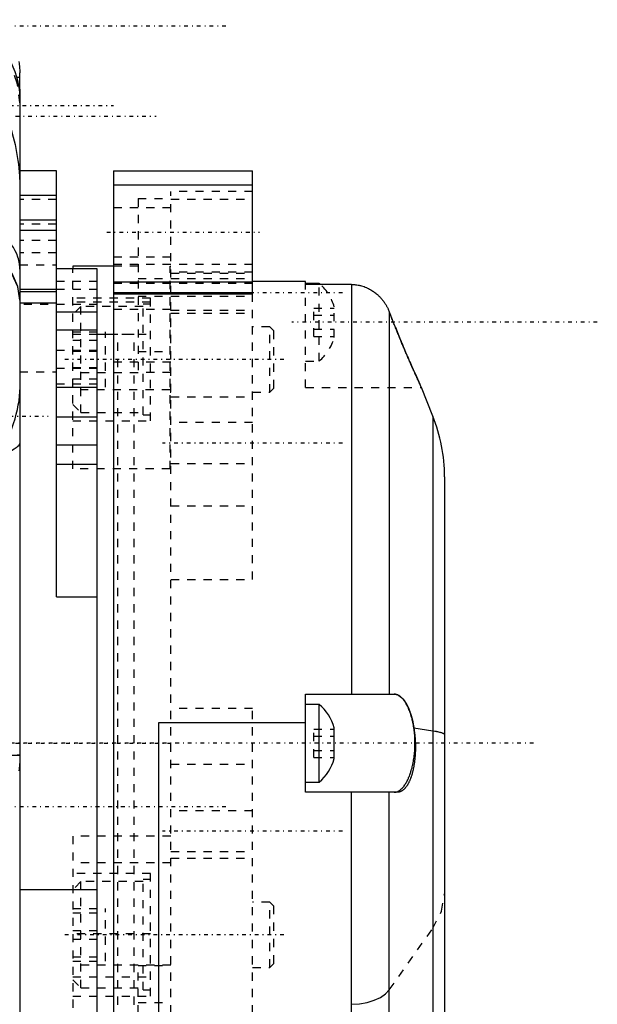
# Model space of a CAD drawing. Extents: x -128 to 128, y -5 to 816.
# Tile 23 of 24: x 57 to 128, y 608 to 729. Entities that reach past the tile are written whole.
import ezdxf

# ---------------------------------------------------------------- set-up
doc = ezdxf.new("R2010")
doc.units = 0
doc.linetypes.add('CENTER', pattern=[1.5, 0.45, -0.5, 0.05, -0.5])
doc.linetypes.add('DASHED', pattern=[2, 1, -1])
for name, color, linetype in [('AM_0', 7, 'CONTINUOUS'), ('AM_3', 7, 'DASHED'), ('AM_7', 7, 'CENTER')]:
    doc.layers.add(name, color=color, linetype=linetype)

msp = doc.modelspace()

# ---------------------------------------------------------------- linework, layer by layer
at = {"layer": 'AM_0', "color": 7, "linetype": 'CONTINUOUS'}
for p, q in [((57, 720), (57, 722)), ((57, 720), (57, 600)), ((61.5, 710), (57, 710)), ((61.5, 657.92), (61.5, 710)), ((68.5, 710), (85.5, 710)), ((68.5, 710), (68.5, 583.5)), ((85.5, 694.92), (85.5, 710)), ((68.5, 708.3), (85.5, 708.3)), ((61.5, 707), (57, 707)), ((61.5, 704), (57, 704)), ((61.5, 702.73), (57, 702.73)), ((66.5, 698.04), (61.5, 698.04)), ((68.5, 698.35), (63.5, 698.35)), ((63.5, 698.35), (63.5, 698.04)), ((66.5, 585), (66.5, 698.04)), ((68.5, 696.43), (85.5, 696.43)), ((92, 696.5), (85.5, 696.5)), ((92, 696.12), (92, 696.5)), ((93.65, 696.25), (92, 696.25)), ((93.65, 696.13), (93.65, 696.25)), ((61.5, 695.23), (57, 695.23)), ((68.5, 695.12), (85.5, 695.12)), ((97.6, 696.12), (92, 696.12)), ((97.6, 696.12), (97.6, 646)), ((61.5, 693.82), (57, 693.82)), ((85.5, 694.92), (68.5, 694.92)), ((66.5, 692.71), (61.5, 692.71)), ((102.24, 692.77), (102.24, 646)), ((66.5, 690.52), (61.5, 690.52)), ((68.5, 690), (66.5, 690)), ((103.32, 690.05), (103.48, 689.65)), ((105.2, 685.63), (105.56, 684.85)), ((66.5, 683.51), (61.5, 683.51)), ((107.57, 680.02), (106.18, 683.5)), ((66.5, 679.87), (61.5, 679.87)), ((107.57, 680.02), (107.57, 282.48)), ((66.5, 676.48), (61.5, 676.48)), ((66.5, 674.11), (61.5, 674.11)), ((109, 672.6), (109, 289.9)), ((61.5, 657.92), (66.5, 657.92)), ((92, 634), (92, 646)), ((92, 646), (102.85, 646)), ((93.65, 644.75), (92, 644.75)), ((93.65, 635.25), (93.65, 644.75)), ((92, 642.5), (74, 642.5)), ((74, 642.5), (74, 546.5)), ((95.5, 638.12), (95.5, 641.88)), ((107.57, 641.49), (105.25, 641.84)), ((92, 635.25), (93.65, 635.25)), ((103.23, 634), (92, 634)), ((97.6, 568), (97.6, 634)), ((102.24, 568), (102.24, 634)), ((66.5, 622.08), (57, 622.08))]:
    msp.add_line(p, q, dxfattribs=at)
for points in [[(57, 694.18), (56.76, 695.83), (56.04, 697.42), (54.88, 698.91), (53.3, 700.25), (51.36, 701.4)], [(57, 694.24), (56.76, 695.87), (56.07, 697.45), (54.93, 698.92), (53.38, 700.25), (51.48, 701.4)]]:
    msp.add_lwpolyline(points, dxfattribs=at)
for points in [[(51.1, 728.51, 0), (51.4, 728.31, 0), (51.99, 727.9, 0), (52.53, 727.48, 0), (52.79, 727.27, 0), (53.05, 727.05, 0), (53.55, 726.57, 0), (54.03, 726.07, 0), (54.49, 725.54, 0), (54.91, 724.99, 0), (55.29, 724.44, 0), (55.46, 724.16, 0), (55.62, 723.88, 0), (55.91, 723.32, 0), (56.17, 722.75, 0), (56.41, 722.15, 0), (56.6, 721.53, 0), (56.76, 720.9, 0), (56.83, 720.58, 0), (56.88, 720.26, 0), (56.96, 719.63, 0), (57, 719.02, 0), (57, 718.72, 0)], [(50.66, 723.27, 0), (51.02, 722.95, 0), (51.7, 722.3, 0), (52.31, 721.63, 0), (52.61, 721.28, 0), (52.9, 720.92, 0), (53.46, 720.15, 0), (53.99, 719.34, 0), (54.48, 718.49, 0), (54.92, 717.63, 0), (55.31, 716.77, 0), (55.48, 716.34, 0), (55.64, 715.92, 0), (55.94, 715.06, 0), (56.2, 714.15, 0), (56.43, 713.22, 0), (56.63, 712.27, 0), (56.78, 711.3, 0), (56.84, 710.82, 0), (56.89, 710.34, 0), (56.96, 709.39, 0), (57, 708.46, 0), (57, 708.01, 0)], [(56.88, 723.39, 0), (56.92, 723.15, 0), (56.97, 722.68, 0), (57, 722.22, 0), (57, 722, 0)], [(57, 698, 0), (57, 698.21, 0), (56.96, 698.63, 0), (56.89, 699.05, 0), (56.84, 699.26, 0), (56.78, 699.46, 0), (56.64, 699.86, 0), (56.46, 700.25, 0), (56.25, 700.63, 0), (56.01, 700.98, 0), (55.74, 701.32, 0), (55.59, 701.48, 0), (55.43, 701.63, 0), (55.1, 701.92, 0), (54.74, 702.18, 0), (54.36, 702.41, 0), (53.95, 702.6, 0), (53.54, 702.76, 0), (53.32, 702.82, 0), (53.11, 702.88, 0), (52.67, 702.95, 0), (52.22, 702.99, 0), (52, 703, 0)], [(97.6, 696.12, 0), (97.67, 696.12, 0), (97.81, 696.12, 0), (97.95, 696.11, 0), (98.01, 696.1, 0)], [(98.18, 696.08, 0), (98.25, 696.07, 0), (98.41, 696.05, 0), (98.56, 696.02, 0), (98.63, 696, 0), (98.71, 695.99, 0), (98.85, 695.95, 0), (99, 695.9, 0), (99.15, 695.85, 0), (99.29, 695.8, 0), (99.43, 695.74, 0), (99.5, 695.71, 0), (99.57, 695.68, 0), (99.7, 695.62, 0), (99.83, 695.55, 0), (99.97, 695.47, 0), (100.1, 695.39, 0), (100.22, 695.31, 0), (100.29, 695.27, 0), (100.35, 695.22, 0), (100.47, 695.13, 0), (100.59, 695.04, 0), (100.65, 694.99, 0)], [(101.48, 694.12, 0), (101.51, 694.09, 0), (101.56, 694.02, 0), (101.61, 693.95, 0), (101.63, 693.92, 0), (101.66, 693.88, 0), (101.71, 693.81, 0), (101.75, 693.74, 0), (101.8, 693.66, 0), (101.84, 693.59, 0), (101.89, 693.52, 0), (101.91, 693.48, 0), (101.93, 693.44, 0), (101.97, 693.36, 0), (102.01, 693.29, 0), (102.05, 693.21, 0), (102.09, 693.13, 0), (102.12, 693.05, 0), (102.14, 693.01, 0), (102.16, 692.97, 0), (102.19, 692.89, 0), (102.23, 692.81, 0), (102.24, 692.77, 0)], [(106.18, 683.5, 0), (106.18, 683.5, 0), (106.18, 683.5, 0), (106.18, 683.51, 0), (106.18, 683.51, 0), (106.18, 683.51, 0), (106.17, 683.52, 0), (106.17, 683.53, 0), (106.16, 683.54, 0), (106.15, 683.56, 0), (106.15, 683.58, 0), (106.14, 683.59, 0), (106.14, 683.6, 0), (106.13, 683.62, 0), (106.11, 683.64, 0), (106.1, 683.67, 0), (106.09, 683.7, 0), (106.07, 683.73, 0), (106.07, 683.75, 0), (106.06, 683.76, 0), (106.04, 683.8, 0), (106.02, 683.83, 0), (106.01, 683.85, 0), (106.01, 683.87, 0), (105.99, 683.92, 0), (105.97, 683.96, 0), (105.95, 683.98, 0), (105.94, 684.01, 0), (105.92, 684.06, 0), (105.9, 684.11, 0), (105.87, 684.16, 0), (105.85, 684.21, 0), (105.82, 684.27, 0), (105.81, 684.3, 0), (105.8, 684.33, 0), (105.77, 684.39, 0), (105.74, 684.45, 0), (105.71, 684.51, 0), (105.68, 684.58, 0), (105.65, 684.64, 0), (105.63, 684.68, 0), (105.62, 684.71, 0), (105.59, 684.78, 0), (105.55, 684.85, 0), (105.52, 684.92, 0), (105.49, 685, 0), (105.45, 685.07, 0), (105.44, 685.11, 0), (105.42, 685.15, 0), (105.38, 685.22, 0), (105.35, 685.3, 0), (105.31, 685.38, 0), (105.28, 685.46, 0), (105.24, 685.54, 0), (105.22, 685.59, 0), (105.2, 685.63, 0), (105.16, 685.71, 0), (105.13, 685.8, 0), (105.09, 685.89, 0), (105.05, 685.98, 0), (105, 686.07, 0), (104.98, 686.12, 0), (104.96, 686.17, 0), (104.92, 686.26, 0), (104.88, 686.36, 0), (104.86, 686.41, 0), (104.83, 686.46, 0), (104.79, 686.56, 0), (104.75, 686.66, 0), (104.72, 686.71, 0), (104.7, 686.76, 0), (104.66, 686.87, 0), (104.61, 686.97, 0), (104.56, 687.08, 0), (104.52, 687.19, 0), (104.47, 687.3, 0), (104.45, 687.35, 0), (104.42, 687.41, 0), (104.38, 687.52, 0), (104.33, 687.63, 0), (104.28, 687.74, 0), (104.23, 687.85, 0), (104.18, 687.97, 0), (104.16, 688.03, 0), (104.13, 688.08, 0), (104.08, 688.2, 0), (104.04, 688.32, 0), (103.99, 688.43, 0), (103.94, 688.55, 0), (103.89, 688.67, 0), (103.86, 688.73, 0), (103.84, 688.79, 0), (103.79, 688.91, 0), (103.74, 689.03, 0), (103.69, 689.15, 0), (103.64, 689.26, 0), (103.59, 689.38, 0), (103.57, 689.44, 0), (103.54, 689.5, 0), (103.49, 689.62, 0), (103.44, 689.74, 0), (103.4, 689.86, 0), (103.35, 689.98, 0), (103.3, 690.1, 0), (103.28, 690.16, 0), (103.25, 690.22, 0), (103.2, 690.33, 0), (103.16, 690.45, 0), (103.13, 690.51, 0), (103.11, 690.57, 0), (103.06, 690.69, 0), (103.01, 690.81, 0), (102.99, 690.88, 0), (102.96, 690.94, 0), (102.91, 691.06, 0), (102.86, 691.18, 0), (102.81, 691.31, 0), (102.76, 691.43, 0), (102.71, 691.56, 0), (102.69, 691.62, 0), (102.66, 691.69, 0), (102.61, 691.81, 0), (102.56, 691.94, 0), (102.51, 692.07, 0), (102.47, 692.19, 0), (102.42, 692.32, 0), (102.39, 692.39, 0), (102.37, 692.45, 0), (102.32, 692.58, 0), (102.27, 692.7, 0), (102.24, 692.77, 0)], [(47.59, 671.39, 0), (48.03, 671.66, 0), (48.89, 672.17, 0), (49.73, 672.64, 0), (50.14, 672.87, 0), (50.54, 673.09, 0), (51.32, 673.5, 0), (52.07, 673.88, 0), (52.78, 674.23, 0), (53.45, 674.55, 0), (54.07, 674.85, 0), (54.36, 674.99, 0), (54.63, 675.12, 0), (55.14, 675.37, 0), (55.59, 675.6, 0), (55.99, 675.81, 0), (56.32, 676, 0), (56.59, 676.17, 0), (56.7, 676.25, 0), (56.79, 676.32, 0), (56.92, 676.47, 0), (56.99, 676.6, 0), (57, 676.66, 0)], [(102.85, 646, 0), (102.93, 646, 0), (103.08, 645.97, 0), (103.24, 645.92, 0), (103.32, 645.88, 0), (103.4, 645.84, 0), (103.57, 645.73, 0), (103.73, 645.59, 0), (103.89, 645.42, 0), (104.05, 645.23, 0), (104.2, 645.01, 0), (104.28, 644.89, 0), (104.35, 644.76, 0), (104.49, 644.49, 0), (104.62, 644.21, 0), (104.74, 643.9, 0), (104.81, 643.72, 0), (104.83, 643.66, 0), (104.85, 643.61, 0), (104.85, 643.58, 0), (104.86, 643.55, 0), (104.88, 643.49, 0), (104.9, 643.44, 0), (104.92, 643.38, 0), (104.94, 643.32, 0), (104.95, 643.26, 0), (104.96, 643.23, 0), (104.97, 643.2, 0), (104.99, 643.14, 0), (105, 643.07, 0), (105.01, 643.04, 0), (105.02, 643.01, 0), (105.04, 642.95, 0), (105.05, 642.89, 0), (105.06, 642.85, 0), (105.07, 642.82, 0), (105.08, 642.76, 0), (105.1, 642.69, 0), (105.11, 642.63, 0), (105.13, 642.56, 0), (105.14, 642.49, 0), (105.15, 642.46, 0), (105.15, 642.42, 0), (105.17, 642.36, 0), (105.18, 642.29, 0), (105.19, 642.22, 0), (105.2, 642.15, 0), (105.21, 642.08, 0), (105.22, 642.05, 0), (105.23, 642.01, 0), (105.24, 641.94, 0), (105.25, 641.87, 0), (105.25, 641.84, 0)], [(105.25, 641.84, 0), (105.26, 641.79, 0), (105.28, 641.69, 0), (105.29, 641.59, 0), (105.3, 641.53, 0), (105.3, 641.48, 0), (105.32, 641.38, 0), (105.33, 641.28, 0), (105.34, 641.18, 0), (105.35, 641.08, 0), (105.36, 640.97, 0), (105.37, 640.92, 0), (105.37, 640.87, 0), (105.38, 640.77, 0), (105.39, 640.66, 0), (105.4, 640.56, 0), (105.41, 640.45, 0), (105.41, 640.35, 0), (105.41, 640.3, 0), (105.42, 640.25, 0), (105.42, 640.14, 0), (105.43, 640.04, 0), (105.43, 639.98, 0), (105.43, 639.93, 0), (105.43, 639.83, 0), (105.43, 639.72, 0), (105.43, 639.67, 0), (105.43, 639.62, 0), (105.44, 639.51, 0), (105.43, 639.41, 0), (105.43, 639.31, 0), (105.43, 639.2, 0), (105.43, 639.1, 0), (105.43, 639.05, 0), (105.43, 639, 0), (105.42, 638.89, 0), (105.42, 638.79, 0), (105.41, 638.69, 0), (105.41, 638.59, 0), (105.4, 638.48, 0), (105.4, 638.43, 0), (105.39, 638.38, 0), (105.38, 638.28, 0), (105.37, 638.18, 0), (105.36, 638.08, 0), (105.35, 637.99, 0), (105.34, 637.89, 0), (105.34, 637.84, 0), (105.33, 637.79, 0), (105.32, 637.69, 0), (105.31, 637.6, 0), (105.29, 637.5, 0), (105.28, 637.41, 0), (105.26, 637.31, 0), (105.25, 637.27, 0), (105.25, 637.22, 0), (105.23, 637.13, 0), (105.21, 637.04, 0), (105.19, 636.95, 0), (105.18, 636.86, 0), (105.16, 636.77, 0), (105.15, 636.72, 0), (105.14, 636.68, 0), (105.12, 636.59, 0), (105.09, 636.51, 0), (105.08, 636.47, 0), (105.07, 636.42, 0), (105.05, 636.34, 0), (105.03, 636.26, 0), (105.02, 636.22, 0), (105, 636.18, 0), (104.98, 636.1, 0), (104.95, 636.02, 0), (104.93, 635.94, 0), (104.9, 635.86, 0), (104.88, 635.79, 0), (104.86, 635.75, 0), (104.85, 635.71, 0), (104.82, 635.64, 0), (104.79, 635.57, 0), (104.77, 635.5, 0), (104.74, 635.43, 0), (104.71, 635.37, 0), (104.69, 635.33, 0), (104.68, 635.3, 0), (104.65, 635.24, 0), (104.61, 635.17, 0), (104.58, 635.11, 0), (104.55, 635.05, 0), (104.52, 634.99, 0), (104.5, 634.96, 0), (104.48, 634.94, 0), (104.45, 634.88, 0), (104.42, 634.83, 0), (104.38, 634.78, 0), (104.35, 634.72, 0), (104.31, 634.68, 0), (104.29, 634.65, 0), (104.28, 634.63, 0), (104.24, 634.58, 0), (104.2, 634.54, 0), (104.17, 634.5, 0), (104.13, 634.46, 0), (104.09, 634.42, 0), (104.07, 634.4, 0), (104.06, 634.38, 0), (104.02, 634.34, 0), (103.98, 634.31, 0), (103.96, 634.29, 0), (103.94, 634.28, 0), (103.9, 634.25, 0), (103.86, 634.22, 0), (103.84, 634.2, 0), (103.82, 634.19, 0), (103.78, 634.17, 0), (103.74, 634.14, 0), (103.7, 634.12, 0), (103.66, 634.1, 0), (103.62, 634.08, 0), (103.6, 634.07, 0), (103.58, 634.07, 0), (103.54, 634.05, 0), (103.5, 634.04, 0), (103.46, 634.03, 0), (103.42, 634.02, 0), (103.38, 634.01, 0), (103.36, 634.01, 0), (103.34, 634.01, 0), (103.29, 634, 0), (103.25, 634, 0), (103.23, 634, 0)], [(109, 641.06, 0), (109, 641.07, 0), (108.99, 641.09, 0), (108.97, 641.12, 0), (108.96, 641.13, 0), (108.95, 641.14, 0), (108.91, 641.16, 0), (108.86, 641.19, 0), (108.81, 641.21, 0), (108.75, 641.24, 0), (108.68, 641.26, 0), (108.64, 641.27, 0), (108.6, 641.29, 0), (108.51, 641.31, 0), (108.41, 641.33, 0), (108.31, 641.36, 0), (108.19, 641.38, 0), (108.07, 641.41, 0), (108.01, 641.42, 0), (107.94, 641.43, 0), (107.8, 641.45, 0), (107.65, 641.48, 0), (107.57, 641.49, 0)]]:
    msp.add_polyline3d(points, dxfattribs=at)
for centre, radius, start, end in [((89.96, 691.84), 5.75, 48.1802, 50.1405), ((89, 672.6), 20, 0, 21.7847), ((89.96, 640.34), 5.75, 15.5661, 50.1405), ((89.96, 639.66), 5.75, 309.8595, 344.4339)]:
    msp.add_arc(centre, radius, start, end, dxfattribs=at)
at = {"layer": 'AM_3', "color": 6, "linetype": 'DASHED'}
for p, q in [((55, 721.49), (57, 721.49)), ((56.7, 721.48), (57, 721.48)), ((85.5, 707.5), (75.5, 707.5)), ((75.5, 590.95), (75.5, 707.5)), ((61.5, 706.5), (57, 706.5)), ((71.5, 706.62), (71.5, 685.3)), ((71.5, 706.62), (75.5, 706.62)), ((75.5, 706.57), (85.5, 706.57)), ((75.5, 705.5), (68.5, 705.5)), ((61.5, 703.5), (57, 703.5)), ((61.5, 701.5), (57, 701.5)), ((61.5, 700), (57, 700)), ((68.5, 699.5), (75.5, 699.5)), ((68.5, 698.6), (85.5, 698.6)), ((57, 698.5), (61.5, 698.5)), ((63.5, 673.56), (63.5, 698.04)), ((71.5, 698.35), (68.5, 698.35)), ((75.4, 673.56), (75.4, 698.35)), ((75.4, 698.35), (75.5, 698.35)), ((85.5, 697.61), (75.5, 697.61)), ((75.5, 697.5), (85.5, 697.5)), ((66.5, 696.5), (61.5, 696.5)), ((68.5, 696.29), (85.5, 696.29)), ((71.5, 696.84), (75.5, 696.84)), ((71.5, 696.83), (75.5, 696.83)), ((75.5, 696.83), (85.5, 696.83)), ((85.5, 660.01), (85.5, 696.43)), ((61.5, 695.52), (57, 695.52)), ((66.5, 695.49), (57, 695.49)), ((92, 683.5), (92, 696.12)), ((93.65, 686.75), (93.65, 696.13)), ((73, 694.44), (63.5, 694.44)), ((73, 693.94), (63.5, 693.94)), ((71.5, 694.69), (85.5, 694.69)), ((73, 679.44), (73, 694.44)), ((66.5, 693.66), (57, 693.66)), ((64.5, 693.44), (63.5, 692.44)), ((72.1, 693.44), (64.5, 693.44)), ((64.5, 680.44), (64.5, 693.44)), ((75.5, 693.04), (68.5, 693.04)), ((73, 693.69), (72.1, 693.69)), ((72.1, 680.19), (72.1, 693.69)), ((75.5, 692.98), (85.5, 692.98)), ((75.5, 692.96), (85.5, 692.96)), ((75.5, 692.61), (85.5, 692.61)), ((93, 693.23), (95.5, 693.23)), ((93, 689.77), (93, 693.23)), ((95.5, 689.62), (95.5, 693.38)), ((102.24, 692.77), (103.32, 690.05)), ((93, 692.37), (95.5, 692.37)), ((63.5, 690.31), (67.5, 690.31)), ((67.5, 683.57), (67.5, 690.31)), ((75.5, 690.94), (75.4, 690.94)), ((87.6, 690.94), (85.5, 690.94)), ((88.1, 690.44), (87.6, 690.94)), ((87.6, 682.94), (87.6, 690.94)), ((88.1, 683.44), (88.1, 690.44)), ((93, 690.63), (95.5, 690.63)), ((63.5, 690.05), (73, 690.05)), ((63.5, 689.32), (67.5, 689.32)), ((69, 690), (68.5, 690)), ((71, 690), (68.5, 690)), ((69, 590), (69, 690)), ((71, 590), (71, 690)), ((93, 689.77), (95.5, 689.77)), ((66.5, 688.04), (61.5, 688.04)), ((63.5, 687.94), (67.5, 687.94)), ((71.5, 687.9), (75.5, 687.9)), ((68.5, 686.66), (75.5, 686.66)), ((92, 686.75), (93.65, 686.75)), ((57, 685.43), (61.5, 685.43)), ((66.5, 685.82), (61.5, 685.82)), ((63.5, 685.95), (67.5, 685.95)), ((75.5, 685.34), (71.5, 685.34)), ((71.5, 685.3), (63.5, 685.3)), ((63.5, 684.57), (67.5, 684.57)), ((75.4, 685.3), (75.5, 685.3)), ((105.56, 684.85), (106.18, 683.5)), ((61.5, 683.95), (66.5, 683.95)), ((63.5, 683.57), (67.5, 683.57)), ((75.4, 683.23), (63.5, 683.23)), ((75.4, 682.94), (75.5, 682.94)), ((85.5, 682.94), (87.6, 682.94)), ((87.6, 682.94), (88.1, 683.44)), ((92, 683.5), (106.18, 683.5)), ((75.5, 682.39), (85.5, 682.39)), ((63.5, 681.44), (64.5, 680.44)), ((63.5, 679.44), (73, 679.44)), ((64.5, 680.44), (72.1, 680.44)), ((72.1, 680.19), (73, 680.19)), ((85.5, 679.22), (75.5, 679.22)), ((75.4, 673.56), (63.5, 673.56)), ((75.5, 674.22), (85.5, 674.22)), ((75.5, 669.02), (85.5, 669.02)), ((75.5, 660.01), (85.5, 660.01)), ((97.6, 646), (102.85, 646)), ((85.5, 644.26), (75.5, 644.26)), ((85.5, 590.95), (85.5, 644.26)), ((93, 641.73), (95.5, 641.73)), ((93, 638.27), (93, 641.73)), ((93, 640.87), (95.5, 640.87)), ((57, 638.51), (55, 638.51)), ((57, 638.52), (56.7, 638.52)), ((93, 639.13), (95.5, 639.13)), ((75.5, 637.45), (85.5, 637.45)), ((93, 638.27), (95.5, 638.27)), ((85.5, 631.74), (75.5, 631.74)), ((63.5, 628.65), (63.5, 605.01)), ((75.5, 628.65), (63.5, 628.65)), ((75.5, 626.74), (85.5, 626.74)), ((75.5, 625.38), (63.5, 625.38)), ((75.5, 625.92), (85.5, 625.92)), ((73, 624.07), (63.5, 624.07)), ((73, 609.07), (73, 624.07)), ((64.5, 623.07), (63.5, 622.07)), ((72.1, 623.07), (64.5, 623.07)), ((64.5, 610.07), (64.5, 623.07)), ((73, 623.32), (72.1, 623.32)), ((72.1, 609.82), (72.1, 623.32)), ((87.6, 620.57), (85.5, 620.57)), ((88.1, 620.07), (87.6, 620.57)), ((87.6, 612.57), (87.6, 620.57)), ((63.5, 619.8), (67.5, 619.8)), ((63.5, 619.27), (67.5, 619.27)), ((67.5, 613.34), (67.5, 619.8)), ((88.1, 613.07), (88.1, 620.07)), ((63.5, 617.09), (67.5, 617.09)), ((73, 616.69), (63.5, 616.69)), ((102.24, 609.84), (107.57, 617.38)), ((63.5, 616.05), (67.5, 616.05)), ((63.5, 613.87), (67.5, 613.87)), ((63.5, 613.34), (67.5, 613.34)), ((87.6, 612.57), (88.1, 613.07)), ((75.5, 612.84), (63.5, 612.84)), ((71.5, 590.96), (71.5, 612.81)), ((71.5, 612.81), (75.5, 612.81)), ((85.5, 612.57), (87.6, 612.57)), ((63.5, 611.41), (73, 611.41)), ((63.5, 611.07), (64.5, 610.07)), ((64.5, 610.07), (72.1, 610.07)), ((72.1, 609.82), (73, 609.82)), ((63.5, 609.07), (73, 609.07)), ((71.5, 608.29), (75.5, 608.29))]:
    msp.add_line(p, q, dxfattribs=at)
for points in [[(57, 718.33), (56.71, 720.73), (55.84, 723.03), (54.44, 725.14), (52.55, 726.99), (50.25, 728.51)], [(107.57, 617.38), (108.64, 619.44), (109, 621.57)], [(97.6, 608.06), (98.59, 608.12), (99.53, 608.28), (100.4, 608.55), (101.16, 608.91), (101.79, 609.34), (102.24, 609.84)]]:
    msp.add_lwpolyline(points, dxfattribs=at)
for points in [[(98.01, 696.1, 0), (98.04, 696.1, 0), (98.1, 696.09, 0), (98.15, 696.09, 0), (98.18, 696.08, 0)], [(100.65, 694.99, 0), (100.68, 694.97, 0), (100.73, 694.93, 0), (100.78, 694.88, 0), (100.8, 694.86, 0), (100.83, 694.84, 0), (100.88, 694.79, 0), (100.92, 694.75, 0), (100.97, 694.7, 0), (101.02, 694.66, 0), (101.07, 694.61, 0), (101.09, 694.58, 0), (101.11, 694.56, 0), (101.16, 694.51, 0), (101.2, 694.46, 0), (101.25, 694.41, 0), (101.29, 694.36, 0), (101.34, 694.31, 0), (101.36, 694.28, 0), (101.38, 694.26, 0), (101.42, 694.2, 0), (101.46, 694.15, 0), (101.48, 694.12, 0)], [(103.48, 689.65, 0), (103.53, 689.52, 0), (103.64, 689.28, 0), (103.74, 689.03, 0), (103.79, 688.91, 0), (103.84, 688.78, 0), (103.94, 688.54, 0), (104.04, 688.3, 0), (104.14, 688.06, 0), (104.24, 687.82, 0), (104.34, 687.59, 0), (104.39, 687.47, 0), (104.44, 687.36, 0), (104.54, 687.13, 0), (104.64, 686.91, 0), (104.73, 686.7, 0), (104.82, 686.49, 0), (104.91, 686.29, 0), (104.95, 686.19, 0), (105, 686.09, 0), (105.08, 685.9, 0), (105.16, 685.72, 0), (105.2, 685.63, 0)], [(53.01, 672.74, 0), (53.21, 673.04, 0), (53.6, 673.64, 0), (53.97, 674.24, 0), (54.15, 674.55, 0), (54.33, 674.85, 0), (54.66, 675.46, 0), (54.98, 676.08, 0), (55.28, 676.69, 0), (55.56, 677.3, 0), (55.81, 677.91, 0), (55.93, 678.21, 0), (56.04, 678.51, 0), (56.25, 679.1, 0), (56.44, 679.69, 0), (56.59, 680.27, 0), (56.73, 680.83, 0), (56.83, 681.39, 0), (56.88, 681.66, 0), (56.92, 681.93, 0), (56.97, 682.46, 0), (57, 682.98, 0), (57, 683.23, 0)], [(102.85, 634, 0), (102.88, 634, 0), (102.94, 634.01, 0), (103.01, 634.01, 0), (103.04, 634.02, 0), (103.08, 634.03, 0), (103.14, 634.05, 0), (103.21, 634.07, 0), (103.27, 634.09, 0), (103.34, 634.13, 0), (103.4, 634.16, 0), (103.44, 634.18, 0), (103.47, 634.2, 0), (103.54, 634.25, 0), (103.61, 634.3, 0), (103.67, 634.36, 0), (103.74, 634.42, 0), (103.81, 634.49, 0), (103.84, 634.52, 0), (103.87, 634.56, 0), (103.94, 634.63, 0), (104, 634.71, 0), (104.04, 634.76, 0), (104.07, 634.8, 0), (104.13, 634.89, 0), (104.19, 634.98, 0), (104.23, 635.03, 0), (104.26, 635.08, 0), (104.32, 635.18, 0), (104.38, 635.29, 0), (104.43, 635.4, 0), (104.49, 635.51, 0), (104.55, 635.63, 0), (104.57, 635.69, 0), (104.6, 635.75, 0), (104.65, 635.87, 0), (104.7, 635.99, 0), (104.75, 636.12, 0), (104.8, 636.25, 0), (104.84, 636.38, 0), (104.87, 636.45, 0), (104.89, 636.53, 0), (104.93, 636.67, 0), (104.97, 636.82, 0), (105.02, 636.97, 0), (105.05, 637.13, 0), (105.09, 637.29, 0), (105.11, 637.37, 0), (105.13, 637.45, 0), (105.16, 637.62, 0), (105.19, 637.79, 0), (105.22, 637.96, 0), (105.25, 638.13, 0), (105.27, 638.31, 0), (105.28, 638.4, 0), (105.29, 638.48, 0), (105.31, 638.66, 0), (105.33, 638.84, 0), (105.35, 639.02, 0), (105.36, 639.2, 0), (105.37, 639.38, 0), (105.37, 639.47, 0), (105.38, 639.56, 0), (105.38, 639.74, 0), (105.38, 639.91, 0), (105.38, 640, 0), (105.38, 640.09, 0), (105.38, 640.26, 0), (105.38, 640.44, 0), (105.37, 640.53, 0), (105.37, 640.62, 0), (105.36, 640.8, 0), (105.35, 640.98, 0), (105.33, 641.16, 0), (105.31, 641.34, 0), (105.29, 641.52, 0), (105.28, 641.6, 0), (105.27, 641.69, 0), (105.25, 641.87, 0), (105.22, 642.04, 0), (105.19, 642.21, 0), (105.16, 642.38, 0), (105.13, 642.55, 0), (105.11, 642.63, 0), (105.09, 642.71, 0), (105.05, 642.87, 0), (105.02, 643.03, 0), (104.97, 643.18, 0), (104.93, 643.33, 0), (104.89, 643.47, 0), (104.87, 643.55, 0), (104.84, 643.62, 0), (104.8, 643.75, 0), (104.75, 643.88, 0), (104.7, 644.01, 0), (104.65, 644.13, 0), (104.6, 644.25, 0), (104.57, 644.31, 0), (104.55, 644.37, 0), (104.49, 644.49, 0), (104.43, 644.6, 0), (104.38, 644.71, 0), (104.32, 644.82, 0), (104.26, 644.92, 0), (104.23, 644.97, 0), (104.19, 645.02, 0), (104.13, 645.11, 0), (104.07, 645.2, 0), (104.04, 645.24, 0), (104, 645.29, 0), (103.94, 645.37, 0), (103.87, 645.44, 0), (103.84, 645.48, 0), (103.81, 645.51, 0), (103.74, 645.58, 0), (103.67, 645.64, 0), (103.61, 645.7, 0), (103.54, 645.75, 0), (103.47, 645.8, 0), (103.44, 645.82, 0), (103.4, 645.84, 0), (103.34, 645.87, 0), (103.27, 645.91, 0), (103.21, 645.93, 0), (103.14, 645.95, 0), (103.08, 645.97, 0), (103.04, 645.98, 0), (103.01, 645.99, 0), (102.94, 645.99, 0), (102.88, 646, 0), (102.85, 646, 0)], [(57, 638, 0), (57, 637.78, 0), (56.97, 637.32, 0), (56.92, 636.85, 0), (56.88, 636.61, 0)]]:
    msp.add_polyline3d(points, dxfattribs=at)
for centre, start, end in [((89.96, 691.84), 15.5661, 48.1802), ((89.96, 691.16), 309.8595, 344.4339)]:
    msp.add_arc(centre, 5.75, start, end, dxfattribs=at)
at = {"layer": 'AM_7', "color": 4, "linetype": 'CENTER'}
for p, q in [((-82.5, 727.76), (82.5, 727.76)), ((46.5, 718), (68.5, 718)), ((-73.7, 716.71), (73.7, 716.71)), ((67.65, 702.5), (86.35, 702.5)), ((96.5, 695.11), (74.5, 695.11)), ((127.7, 691.5), (90.3, 691.5)), ((89.33, 686.94), (62.27, 686.94)), ((-60.5, 680), (60.5, 680)), ((96.5, 676.72), (74.5, 676.72)), ((119.9, 640), (-119.9, 640)), ((-73.7, 640), (75.7, 640)), ((-82.5, 632.24), (82.5, 632.24)), ((96.5, 629.24), (74.5, 629.24)), ((89.33, 616.57), (62.27, 616.57))]:
    msp.add_line(p, q, dxfattribs=at)

doc.saveas('drawing.dxf')
